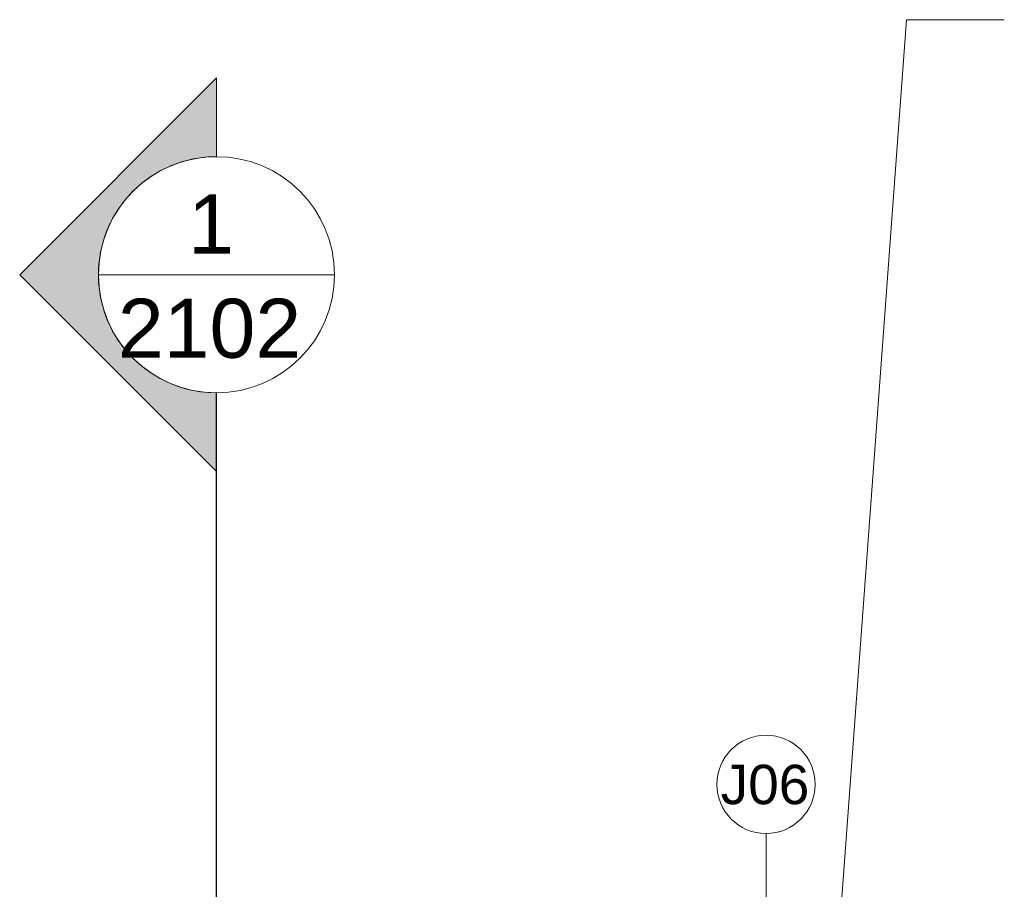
# Model space of a CAD drawing. Header units: millimetres. Extents: x -34717 to 9622, y -21919 to 4394.
# Tile 59 of 67: x -9257 to -6756, y 535 to 2745. Entities that reach past the tile are written whole.
import ezdxf

# ---------------------------------------------------------------- set-up
doc = ezdxf.new("R2010")
doc.units = ezdxf.units.MM
for name, color, linetype, lineweight in [('A-GLAZ-IDEN', 152, 'Continuous', 9), ('G-ANNO-SYMB', 111, 'Continuous', 9), ('G-ANNO-TEXT', 231, 'Continuous', 9)]:
    doc.layers.add(name, color=color, linetype=linetype, lineweight=lineweight)
doc.styles.add('Arial_3', font='arial.ttf', dxfattribs={"height": 150})
doc.styles.add('Arial_4', font='arial.ttf', dxfattribs={"height": 100})

# ---------------------------------------------------------------- blocks, each defined once
blk = doc.blocks.new('Section - M_Section head ABNT-2836546-PLANTA TÉRREO - MANTER _ DEMOLIR')
at = {"layer": 'G-ANNO-SYMB'}
h = blk.add_hatch(color=256, dxfattribs=at)
edge = h.paths.add_edge_path(flags=0)
edge.add_line((-6, 10), (4, 0))
edge.add_line((4, 0), (0, 0))
edge.add_arc((-6, 0), 6, 0, 180)
edge.add_line((-12, 0), (-16, 0))
edge.add_line((-16, 0), (-6, 10))
for p, q in [((-16, 0), (-6, 10)), ((-6, 10), (-16, 0)), ((4, 0), (-6, 10)), ((4, 0), (-6, 10)), ((0, 0), (4, 0)), ((-16, 0), (-12, 0))]:
    blk.add_line(p, q, dxfattribs=at)
for start, end in [(360, 180), (0, 180), (180, 0)]:
    blk.add_arc((-6, 0), 6, start, end, dxfattribs=at)
blk = doc.blocks.new('TAG-Janela - Janela-240880-PLANTA TÉRREO - MANTER _ DEMOLIR')
at = {"layer": 'A-GLAZ-IDEN'}
blk.add_circle((0, 0), 2.5, dxfattribs=at)

msp = doc.modelspace()

# ---------------------------------------------------------------- linework, layer by layer
at = {"layer": 'A-GLAZ-IDEN'}
msp.add_line((-7361.115, 41.508), (-7361.115, 676.508), dxfattribs=at)
at = {"layer": 'G-ANNO-SYMB'}
msp.add_line((-9057.442, 2096.455), (-8457.442, 2096.455), dxfattribs=at)
at = {"layer": 'G-ANNO-SYMB', "lineweight": 25}
msp.add_line((-8757.442, -21119.396), (-8757.442, 1796.455), dxfattribs=at)
at = {"layer": 'G-ANNO-TEXT', "color": 7}
for p, q in [((-7643.047, -5942.872), (-7004.243, 2744.529)), ((-7004.243, 2744.529), (-6755.605, 2744.529))]:
    msp.add_line(p, q, dxfattribs=at)

# ---------------------------------------------------------------- block references
at = {"layer": 'A-GLAZ-IDEN', "xscale": 49.99999999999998, "yscale": 49.99999999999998, "zscale": 49.99999999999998}
msp.add_blockref('TAG-Janela - Janela-240880-PLANTA TÉRREO - MANTER _ DEMOLIR', (-7361.115, 801.508), dxfattribs=at)
at = {"layer": 'G-ANNO-SYMB', "extrusion": (0, 0, -1), "xscale": 49.99999999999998, "yscale": 49.99999999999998, "zscale": 49.99999999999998, "rotation": 270.0000000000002}
msp.add_blockref('Section - M_Section head ABNT-2836546-PLANTA TÉRREO - MANTER _ DEMOLIR', (8757.442, 1796.455), dxfattribs=at)

# ---------------------------------------------------------------- texts
at = {"layer": 'A-GLAZ-IDEN', "insert": (-7476.217, 851.209), "char_height": 100, "width": 280.59062, "attachment_point": 1, "style": 'Arial_4'}
msp.add_mtext('J06', dxfattribs=at)
at = {"layer": 'G-ANNO-SYMB', "char_height": 150, "attachment_point": 1, "style": 'Arial_3'}
for s, insert, width in [('1', (-8829.648, 2300.413), 144.30375), ('2102', (-9008.148, 2035.425), 577.215)]:
    msp.add_mtext(s, dxfattribs=dict(at, insert=insert, width=width))

doc.saveas('drawing.dxf')
